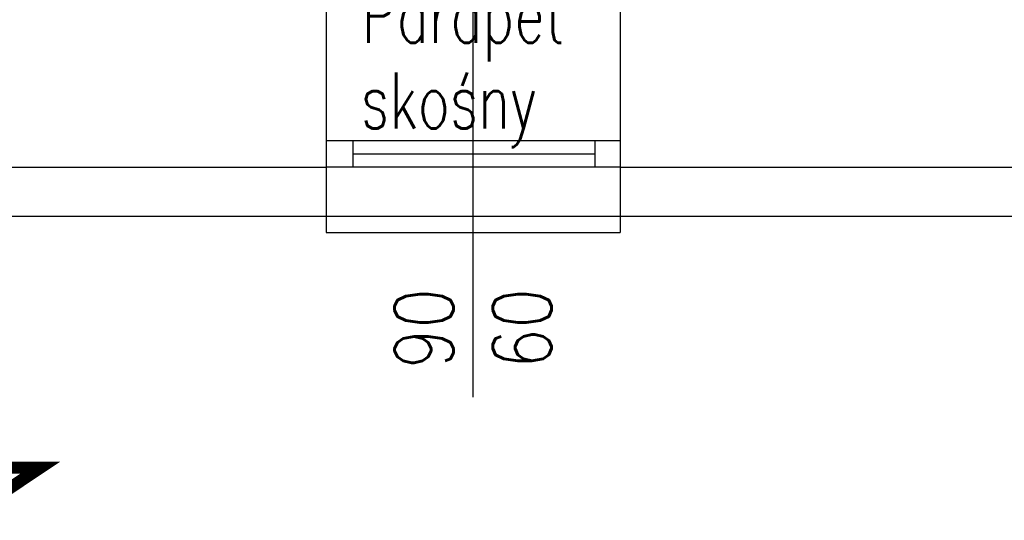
# Model space of a CAD drawing. Header units: millimetres. Extents: x 31969 to 285678, y -69766 to -1123.
# Tile 82 of 176: x 141974 to 142276, y -10768 to -10615. Entities that reach past the tile are written whole.
import ezdxf
from ezdxf.enums import TextEntityAlignment as Align
from ezdxf.lldxf.tags import DXFTag

# ---------------------------------------------------------------- set-up
doc = ezdxf.new("R2010")
doc.units = ezdxf.units.MM
for name, color, linetype in [('a-izolacja 1', 3, 'Continuous'), ('a-opis 1', 3, 'Continuous'), ('a-opis 2', 1, 'Continuous'), ('a-opis stolarki 1', 3, 'Continuous'), ('a-stolarka okienna', 3, 'Continuous'), ('a-szkło', 4, 'Continuous'), ('a-ściany istniejące murowane', 6, 'Continuous')]:
    doc.layers.add(name, color=color, linetype=linetype)
doc.styles.add('RS01507', font='romans.shx', dxfattribs={"width": 0.7, "height": 0.15})
doc.styles.add('WYMIAR', font='romans.shx', dxfattribs={"width": 0.8})
tags = doc.linetypes.add('DASHED', pattern=[0.75, 0.5, -0.25]).pattern_tags.tags
tags[6:7] = [DXFTag(74, 4), DXFTag(75, 0), DXFTag(340, '0'), DXFTag(46, 1.0), DXFTag(50, 0.0), DXFTag(44, 0.0), DXFTag(45, 0.0)]
tags[4:5] = [DXFTag(74, 4), DXFTag(75, 0), DXFTag(340, '0'), DXFTag(46, 1.0), DXFTag(50, 0.0), DXFTag(44, 0.0), DXFTag(45, 0.0)]

msp = doc.modelspace()

# ---------------------------------------------------------------- linework, layer by layer
at = {"layer": 'a-izolacja 1'}
for p, q in [((141971.07, -10660.1), (142068.07, -10660.1)), ((142158.07, -10660.1), (142286.07, -10660.1))]:
    msp.add_line(p, q, dxfattribs=at)
at = {"layer": 'a-opis 2', "const_width": 3.74}
msp.add_lwpolyline([(141936.15, -10715.2), (141936.17, -10752.08), (141980.67, -10752.05), (141959.32, -10766.29)], dxfattribs=at)
at = {"layer": 'a-opis stolarki 1'}
msp.add_line((142113.07, -10730.53), (142113.07, -10593.4), dxfattribs=at)
at = {"layer": 'a-stolarka okienna'}
for p, q in [((142158.07, -10652.1), (142068.3, -10652.1)), ((142076.3, -10652.1), (142076.3, -10660.1)), ((142150.3, -10652.1), (142150.3, -10660.1)), ((142158.07, -10660.1), (142068.07, -10660.1))]:
    msp.add_line(p, q, dxfattribs=at)
at = {"layer": 'a-stolarka okienna', "ltscale": 40}
for p, q in [((142068.07, -10675.1), (142068.07, -10680.1)), ((142158.07, -10675.1), (142158.07, -10680.1)), ((142068.07, -10680.1), (142158.07, -10680.1))]:
    msp.add_line(p, q, dxfattribs=at)
at = {"layer": 'a-stolarka okienna', "linetype": 'DASHED', "lineweight": 25, "ltscale": 20}
msp.add_line((142068.07, -10675.1), (142158.07, -10675.1), dxfattribs=at)
at = {"layer": 'a-szkło', "ltscale": 2}
msp.add_line((142076.3, -10656.1), (142150.3, -10656.1), dxfattribs=at)
at = {"layer": 'a-ściany istniejące murowane'}
for p, q in [((142068.07, -10605.1), (142068.07, -10675.1)), ((142158.07, -10605.1), (142158.07, -10675.1)), ((141971.07, -10675.1), (142068.07, -10675.1)), ((142158.07, -10675.1), (142286.07, -10675.1))]:
    msp.add_line(p, q, dxfattribs=at)

# ---------------------------------------------------------------- texts
at = {"layer": 'a-opis 1', "ltscale": 40, "style": 'RS01507', "width": 0.7}
for s, p in [('Parapet ', (142078.98, -10613.55)), ('skośny', (142078.71, -10639.75))]:
    msp.add_text(s, height=17.103, dxfattribs=at).set_placement(p, align=Align.MIDDLE_LEFT)
at = {"layer": 'a-opis stolarki 1', "insert": (142137.05, -10727.41), "char_height": 18, "width": 35.8438, "attachment_point": 7, "rotation": 90, "style": 'WYMIAR'}
msp.add_mtext('\\pxqc;\\P90\\P60', dxfattribs=at)

doc.saveas('drawing.dxf')
